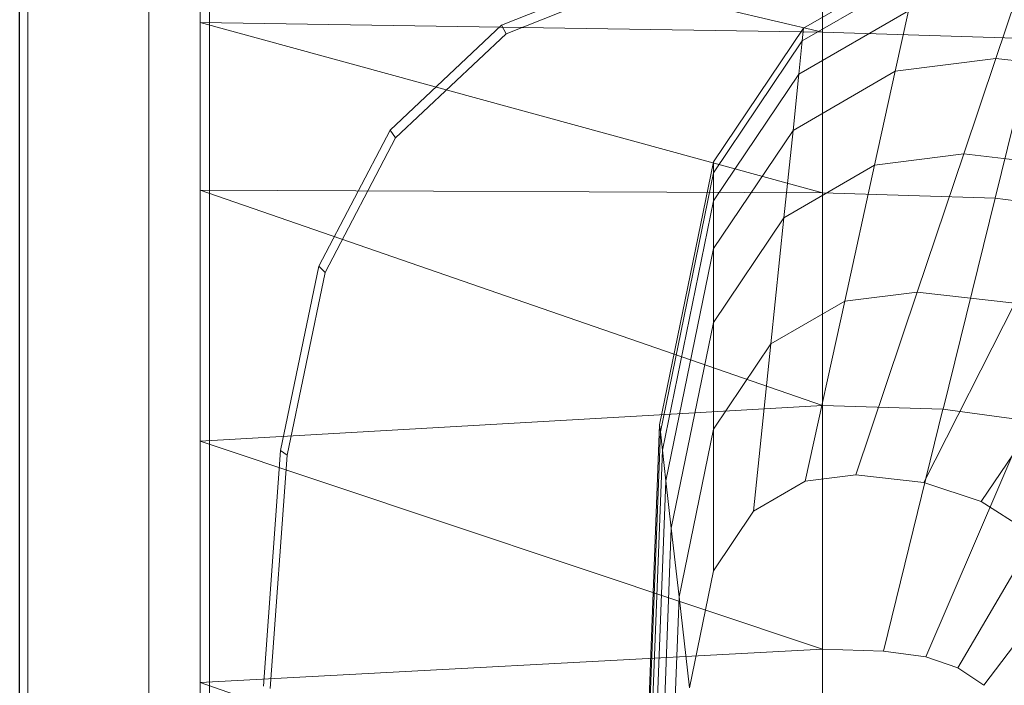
# Model space of a CAD drawing. Header units: metres. Extents: x 397.7 to 427.5, y 12.7 to 28.4.
# Tile 36 of 76: x 404.437 to 404.6, y 26.572 to 26.682. Entities that reach past the tile are written whole.
import ezdxf

# ---------------------------------------------------------------- set-up
doc = ezdxf.new("R2010")
doc.units = ezdxf.units.M
for name, color, linetype, lineweight in [('02_MOBILIARIO', 7, 'Continuous', 18), ('A-DETL-____-MBND', 7, 'Continuous', 18), ('A-GENM-____-OTLN', 7, 'Continuous', 18), ('A-WALL-____-MCUT', 7, 'Continuous', 25), ('A-WALL-____-OTLN', 7, 'Continuous', 25)]:
    doc.layers.add(name, color=color, linetype=linetype, lineweight=lineweight)

# ---------------------------------------------------------------- blocks, each defined once
blk = doc.blocks.new('Family - Rentamans P3-156598-06_TEL_P3')
at = {"layer": 'A-DETL-____-MBND', "color": 253, "true_color": 0xaaaaaa}
for p, q in [((0, 0.36146), (0, 0.00406)), ((0, 0.35008), (0, 0.32734)), ((0, 0.35008), (0.10273, 0.32574)), ((0.10273, 0.34405), (0.10273, 0.32574)), ((0.04977, 0.3269), (0.07816, 0.33823)), ((0.05051, 0.32548), (0.07861, 0.33669)), ((0.09963, 0.32643), (0.11875, 0.33749)), ((0.09941, 0.32432), (0.11825, 0.33522)), ((0.13135, 0.32141), (0.13476, 0.33156)), ((0.09884, 0.31884), (0.11696, 0.32931)), ((0.11696, 0.32931), (0.11476, 0.31932)), ((0, 0.32734), (0, 0.29972)), ((0.10273, 0.32574), (0, 0.32734)), ((0, 0.32734), (0.10273, 0.29924)), ((0.03136, 0.30959), (0.04977, 0.3269)), ((0.05051, 0.32548), (0.04977, 0.3269)), ((0.03228, 0.30834), (0.05051, 0.32548)), ((0.08473, 0.30435), (0.09963, 0.32643)), ((0.09941, 0.32432), (0.09963, 0.32643)), ((0.10273, 0.32574), (0.10273, 0.29924)), ((0.13772, 0.3247), (0.10273, 0.32574)), ((0.08473, 0.30256), (0.09941, 0.32432)), ((0.09941, 0.32432), (0.09884, 0.31884)), ((0.13772, 0.3247), (0.13123, 0.29839)), ((0.11476, 0.31932), (0.13135, 0.32141)), ((0.12606, 0.30567), (0.13135, 0.32141)), ((0.13135, 0.32141), (0.15363, 0.3189)), ((0.08473, 0.29792), (0.09884, 0.31884)), ((0.09788, 0.30955), (0.11476, 0.31932)), ((0.09884, 0.31884), (0.09788, 0.30955)), ((0.11476, 0.31932), (0.11135, 0.30381)), ((0.01958, 0.28716), (0.03136, 0.30959)), ((0.03228, 0.30834), (0.03136, 0.30959)), ((0.08473, 0.29006), (0.09788, 0.30955)), ((0.09788, 0.30955), (0.09638, 0.29516)), ((0.02062, 0.28613), (0.03228, 0.30834)), ((0.11135, 0.30381), (0.12606, 0.30567)), ((0.1184, 0.28289), (0.12606, 0.30567)), ((0.12606, 0.30567), (0.14581, 0.30344)), ((0.07584, 0.26096), (0.08473, 0.30435)), ((0.08473, 0.30256), (0.08473, 0.30435)), ((0.07598, 0.25981), (0.08473, 0.30256)), ((0.08473, 0.29792), (0.08473, 0.30256)), ((0.09638, 0.29516), (0.11135, 0.30381)), ((0.11135, 0.30381), (0.10642, 0.28138)), ((0, 0.29972), (0, 0.2583)), ((0.10273, 0.29924), (0, 0.29972)), ((0, 0.29972), (0.10273, 0.26415)), ((0.10273, 0.29924), (0.10273, 0.26415)), ((0.13123, 0.29839), (0.10273, 0.29924)), ((0.07631, 0.25683), (0.08473, 0.29792)), ((0.08473, 0.29792), (0.08473, 0.29006)), ((0.13123, 0.29839), (0.12265, 0.26356)), ((0.1511, 0.29571), (0.13123, 0.29839)), ((0.08473, 0.27788), (0.09638, 0.29516)), ((0.09638, 0.29516), (0.09423, 0.27433)), ((0.07689, 0.25177), (0.08473, 0.29006)), ((0.08473, 0.29006), (0.08473, 0.27788)), ((0.01327, 0.25673), (0.01958, 0.28716)), ((0.01437, 0.25599), (0.02062, 0.28613)), ((0.02062, 0.28613), (0.01958, 0.28716)), ((0.10642, 0.28138), (0.1184, 0.28289)), ((0.10826, 0.25273), (0.1184, 0.28289)), ((0.1184, 0.28289), (0.13449, 0.28107)), ((0.09423, 0.27433), (0.10642, 0.28138)), ((0.10642, 0.28138), (0.09989, 0.25167)), ((0.1195, 0.25146), (0.13449, 0.28107)), ((0.07778, 0.24394), (0.08473, 0.27788)), ((0.08473, 0.27788), (0.08473, 0.26025)), ((0.12897, 0.24833), (0.14804, 0.27659)), ((0.08473, 0.26025), (0.09423, 0.27433)), ((0.09423, 0.27433), (0.09137, 0.24674)), ((0.10273, 0.26415), (0, 0.2583)), ((0.10273, 0.26415), (0.10273, 0.22395)), ((0.12264, 0.26356), (0.10273, 0.26415)), ((0.12264, 0.26356), (0.11281, 0.22365)), ((0.12264, 0.26356), (0.13653, 0.26169)), ((0.07287, 0.18276), (0.07584, 0.26096)), ((0.07598, 0.25981), (0.07584, 0.26096)), ((0.07907, 0.2326), (0.08473, 0.26025)), ((0.08473, 0.26025), (0.08473, 0.23691)), ((0.11983, 0.2227), (0.13653, 0.26169)), ((0.07304, 0.18276), (0.07598, 0.25981)), ((0.07631, 0.25683), (0.07598, 0.25981)), ((0, 0.2583), (0, 0.2185)), ((0, 0.2583), (0.10273, 0.22395)), ((0.07689, 0.25177), (0.07631, 0.25683)), ((0.14692, 0.25809), (0.12509, 0.22088)), ((0.01046, 0.21786), (0.01327, 0.25673)), ((0.01159, 0.21751), (0.01437, 0.25599)), ((0.01437, 0.25599), (0.01327, 0.25673)), ((0.074, 0.19601), (0.07631, 0.25683)), ((0.09989, 0.25167), (0.10826, 0.25273)), ((0.10826, 0.25273), (0.1195, 0.25146)), ((0.15537, 0.25241), (0.12937, 0.21801)), ((0.07426, 0.18276), (0.07689, 0.25177)), ((0.07689, 0.25177), (0.07778, 0.24394)), ((0.09137, 0.24674), (0.09989, 0.25167)), ((0.1195, 0.25146), (0.12897, 0.24833)), ((0.12897, 0.24833), (0.13667, 0.24339)), ((0.08473, 0.23691), (0.09137, 0.24674)), ((0.07545, 0.18276), (0.07778, 0.24394)), ((0.07778, 0.24394), (0.07907, 0.2326)), ((0.08078, 0.21759), (0.08473, 0.23691)), ((0.07717, 0.18276), (0.07907, 0.2326)), ((0.08078, 0.21759), (0.07907, 0.2326)), ((0.10273, 0.22395), (0, 0.2185)), ((0.10273, 0.22395), (0.10273, 0.18276)), ((0.10273, 0.22395), (0.11281, 0.22365)), ((0.11281, 0.22365), (0.11983, 0.2227)), ((0.11983, 0.2227), (0.12509, 0.22088)), ((0.12509, 0.22088), (0.12937, 0.21801)), ((0, 0.2185), (0, 0.18276)), ((0, 0.2185), (0.10273, 0.18276))]:
    blk.add_line(p, q, dxfattribs=at)
blk = doc.blocks.new('Family - LONDR55-XX_ZZ-ARQ-CAA-M3D-Londres55-156494-06_TEL_P3')
at = {"layer": 'A-GENM-____-OTLN', "color": 253, "true_color": 0xaaaaaa}
for p, q in [((0.6, 0.03), (0, 0.03)), ((0.6, 0.03), (0, 0.03)), ((0.6, 0.01), (0, 0.01)), ((0, 0.01), (0.6, 0.01)), ((0, 0.01), (0.6, 0.01)), ((0, 0.01), (0.6, 0.01)), ((0, 0), (0.6, 0)), ((0.6, 0), (0, 0))]:
    blk.add_line(p, q, dxfattribs=at)
blk = doc.blocks.new('Family - Mirall P3-156627-06_TEL_P3')
blk.add_blockref('Family - LONDR55-XX_ZZ-ARQ-CAA-M3D-Londres55-156494-06_TEL_P3', (0, 0))
blk = doc.blocks.new('Family - Evans P3-156746-06_TEL_P3')
at = {"layer": 'A-WALL-____-MCUT', "color": 253, "true_color": 0xaaaaaa}
blk.add_line((0, 0), (4.54879, 0), dxfattribs=at)
at = {"layer": 'A-WALL-____-OTLN', "color": 253, "true_color": 0xaaaaaa}
blk.add_line((0, 0), (4.54879, 0), dxfattribs=at)
at = {"layer": 'A-WALL-____-OTLN', "color": 253, "lineweight": 18, "true_color": 0xaaaaaa}
blk.add_line((0, 0), (4.54879, 0), dxfattribs=at)
blk = doc.blocks.new('LONDR55-XX_ZZ-ARQ-CAA-M3D-Londres55_ifc-1-06_TEL_P3')
at = {"layer": '02_MOBILIARIO', "color": 253, "lineweight": 18, "true_color": 0xaaaaaa}
blk.add_blockref('Family - Rentamans P3-156598-06_TEL_P3', (404.46677, 26.35405), dxfattribs=at)
at = {"layer": 'A-GENM-____-OTLN', "color": 253, "lineweight": 18, "true_color": 0xaaaaaa, "rotation": 90}
blk.add_blockref('Family - Mirall P3-156627-06_TEL_P3', (404.46831, 26.22386), dxfattribs=at)
at = {"layer": 'A-WALL-____-OTLN', "color": 253, "lineweight": 18, "true_color": 0xaaaaaa, "rotation": 90}
blk.add_blockref('Family - Evans P3-156746-06_TEL_P3', (404.43698, 23.51946), dxfattribs=at)

msp = doc.modelspace()

# ---------------------------------------------------------------- block references
at = {"lineweight": 5}
msp.add_blockref('LONDR55-XX_ZZ-ARQ-CAA-M3D-Londres55_ifc-1-06_TEL_P3', (0, 0), dxfattribs=at)

doc.saveas('drawing.dxf')
